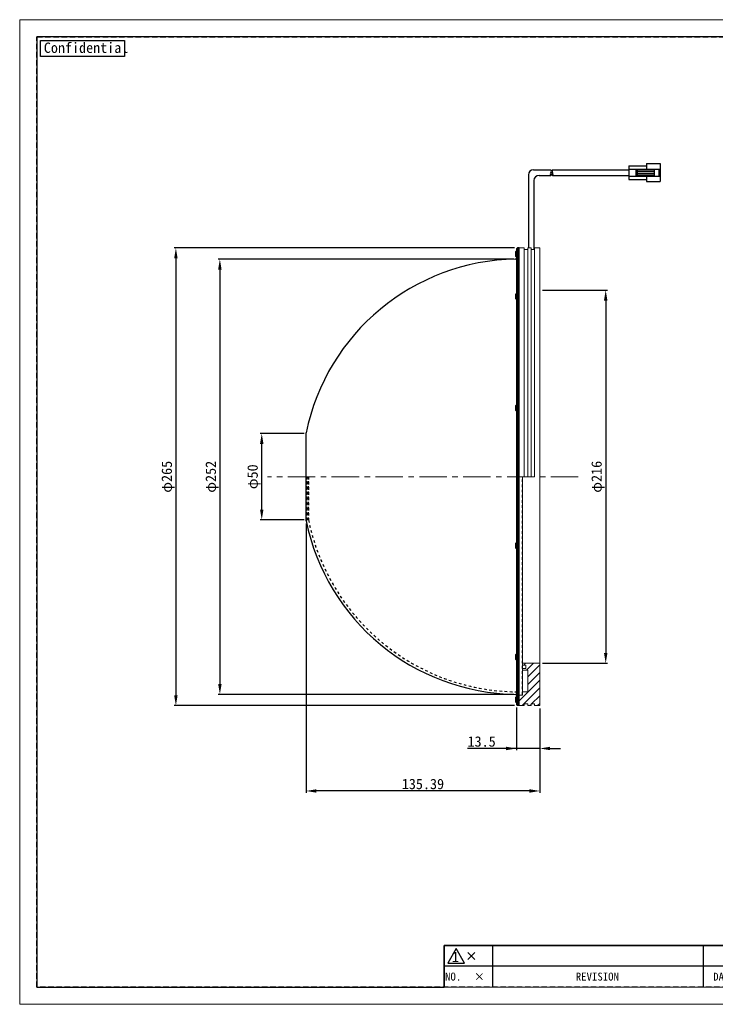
# Model space of a CAD drawing. Header units: millimetres. Extents: x -201 to 202, y 143 to 428.
# Tile 1 of 7: x -201 to 0, y 143 to 428. Entities that reach past the tile are written whole.
import ezdxf
from ezdxf.enums import TextEntityAlignment as Align

# ---------------------------------------------------------------- set-up
doc = ezdxf.new("R2010")
doc.units = ezdxf.units.MM
doc.header["$LTSCALE"] = 0.25
for name, pattern in [('CENTER', [50.8, 31.75, -6.35, 6.35, -6.35]), ('DASHED', [6, 3, -3]), ('HIDDEN', [9.525, 6.35, -3.175])]:
    doc.linetypes.add(name, pattern=pattern)
doc.layers.get('0').update_dxf_attribs({"lineweight": 30})
for name, color, linetype, lineweight in [('BASE', 7, 'Continuous', 20), ('CENTER', 1, 'CENTER', 9), ('DIMENSION', 6, 'Continuous', 9)]:
    doc.layers.add(name, color=color, linetype=linetype, lineweight=lineweight)
for name, color, linetype in [('CABLE 3P', 7, 'Continuous'), ('DOME', 7, 'Continuous'), ('FORM', 7, 'Continuous'), ('MXB5985', 7, 'Continuous')]:
    doc.layers.add(name, color=color, linetype=linetype)
doc.layers.add('EMPTY LINE', color=252, linetype='Continuous', lineweight=0, plot=False)
doc.styles.add('VS Standard', font='msgothic.ttc', dxfattribs={"height": 3})
doc.styles.add('VS Standard(小)', font='txt', dxfattribs={"height": 2.4})
doc.dimstyles.new('VS Standard x0.5', dxfattribs={"dimtxt": 3, "dimasz": 3, "dimexe": 0.5, "dimexo": 0.8, "dimgap": 0.5, "dimtad": 3, "dimlfac": 2, "dimrnd": 0.0001, "dimzin": 9, "dimdsep": 46, "dimtxsty": 'VS Standard', "dimcen": 0, "dimaunit": 1, "dimadec": 0, "dimazin": 2, "dimtfac": 1, "dimtmove": 0, "dimatfit": 3, "dimfxl": 1, "dimtolj": 1, "dimtzin": 0, "dimarcsym": 0})

# ---------------------------------------------------------------- blocks, each defined once
blk = doc.blocks.new('表題欄金物用_ver2.0.0')
at = {"layer": 'FORM', "color": 0}
for p, q in [((-11, 40.5), (-191, 40.5)), ((-191, 40.5), (-191, 28.5)), ((-110, 28.49), (-110, 40.5)), ((-39, 28.49), (-39, 40.49)), ((-29, 28.49), (-29, 40.49)), ((-11, 28.5), (-11, 40.5)), ((-39, 36.5), (-191, 36.5)), ((-24.54, 35.38), (-24.54, 29.78)), ((-13.42, 34.8), (-20.21, 33.59)), ((-13.42, 32.58), (-13.42, 34.8)), ((-39, 32.5), (-191, 32.5)), ((-27.34, 32.58), (-12.62, 32.58)), ((-20.21, 32.58), (-20.21, 33.59)), ((-20.21, 32.58), (-20.21, 31.57)), ((-13.42, 30.35), (-20.21, 31.57)), ((-13.42, 32.58), (-13.42, 30.35)), ((-11, 28.5), (-191, 28.5)), ((-191, 28.5), (-191, 11)), ((-176, 28.5), (-176, 11)), ((-161, 28.5), (-161, 11)), ((-146, 28.5), (-146, 11)), ((-131, 28.5), (-131, 11)), ((-96, 11), (-96, 28.5)), ((-11, 11), (-11, 28.5)), ((-272, 23), (-286, 23)), ((-286, 23), (-286, 17)), ((-211, 23), (-272, 23)), ((-272, 23), (-272, 17)), ((-211, 23), (-211, 17)), ((-199, 23), (-211, 23)), ((-199, 23), (-199, 17)), ((-191, 23), (-199, 23)), ((-131, 24.12), (-96, 24.12)), ((-279.19, 21), (-277.19, 19)), ((-279.19, 19), (-277.19, 21)), ((-96, 21), (-11, 21)), ((-131, 19.75), (-96, 19.75)), ((-286, 17), (-286, 11)), ((-272, 17), (-286, 17)), ((-272, 17), (-272, 11)), ((-211, 17), (-272, 17)), ((-211, 17), (-211, 11)), ((-199, 17), (-211, 17)), ((-199, 17), (-199, 11)), ((-191, 17), (-199, 17)), ((-96, 15.38), (-131, 15.38)), ((-11, 16), (-96, 16)), ((-191, 11), (-11, 11))]:
    blk.add_line(p, q, dxfattribs=at)
at = {"layer": 'FORM', "color": 0, "linetype": 'HIDDEN', "lineweight": 9}
for p, q in [((-156, 28.49), (-156, 40.49)), ((-75, 28.49), (-75, 40.49)), ((-11, 36.5), (-39, 36.5)), ((-116, 11), (-116, 28.5)), ((-78.5, 11), (-78.5, 28.5)), ((-131, 24.5), (-191, 24.5))]:
    blk.add_line(p, q, dxfattribs=at)
at = {"layer": 'FORM', "color": 0, "lineweight": 15}
blk.add_line((-191, 11), (-286, 11), dxfattribs=at)
at = {"layer": 'FORM', "color": 0}
blk.add_lwpolyline([(-282.58, 22.13), (-285.01, 17.93), (-280.16, 17.93)], close=True, dxfattribs=at)
for radius in [2, 1]:
    blk.add_circle((-24.54, 32.58), radius, dxfattribs=at)
at = {"layer": 'FORM', "color": 0, "attachment_point": 5}
for s, insert, char_height, width, style in [('{\\LMATERIAL}', (-173.5, 38.5), 2.4, 36.5, 'VS Standard(小)'), ('{\\LCHAMFER}   ', (-92.5, 38.5), 2.4, 35, 'VS Standard(小)'), ('{\\LUNIT}', (-34, 38.35), 2, 20, 'VS Standard'), ('{\\LMETHOD} 図法', (-20, 38.35), 2, 20, 'VS Standard'), ('{\\LTREATMENT}', (-173.5, 34.5), 2.4, 36.5, 'VS Standard(小)'), ('{\\LFINISHING}', (-92.5, 34.5), 2.4, 35, 'VS Standard(小)'), ('{\\T0.9;\\LTREATMENT CONTACT}', (-173.5, 30.5), 2, 36.5, 'VS Standard(小)'), ('{\\LDECENTRATION} ', (-92.5, 30.5), 2.4, 35, 'VS Standard(小)'), ('mm', (-34, 32.35), 2.8, 20, 'VS Standard'), ('{\\fＭＳ ゴシック|b0|i0|c128|p49;APPROVED}', (-183.5, 26.5), 2.3, 15, 'VS Standard'), ('{\\fＭＳ ゴシック|b0|i0|c128|p49;CHECKED}', (-168.5, 26.5), 2.3, 15, 'VS Standard'), ('{\\fＭＳ ゴシック|b0|i0|c128|p49;DESIGNED}', (-153.5, 26.5), 2.3, 15, 'VS Standard'), ('{\\fＭＳ ゴシック|b0|i0|c128|p49;DRAWN}', (-138.5, 26.5), 2.3, 15, 'VS Standard'), ('{\\W0.7;\\LTOLERANCE\\l }', (-123.5, 26.31), 1.7, 20, 'VS Standard(小)'), ('{\\LANGLE}', (-123.5, 21.94), 2, 14.9784, 'VS Standard(小)'), ('SCALE', (-123.5, 17.56), 2, 15, 'VS Standard(小)'), ('{\\fＭＳ ゴシック|b0|i0|c128|p49;NAME}', (-87.25, 18.5), 2.4, 15, 'VS Standard(小)'), ('NO.', (-283.44, 14), 2.3, 14, 'VS Standard'), ('\\pxi-3,l4,t4;×^I', (-276.99, 14), 2.3, 14, 'VS Standard'), ('REVISION', (-241.67, 14), 2.3, 46, 'VS Standard'), ('{\\fMS Gothic|b0|i0|c128|p49;DATE}', (-204.99, 14), 2.3, 12, 'VS Standard'), ('NAME', (-195, 14), 2.3, 8, 'VS Standard'), ('{\\fＭＳ ゴシック|b0|i0|c128|p49;DRAW NO.}', (-87.25, 13.5), 2.4, 15, 'VS Standard(小)'), ('{\\fＭＳ ゴシック|b0|i0|c128|p49;DATE}', (-123.5, 13.19), 2, 15, 'VS Standard(小)')]:
    blk.add_mtext(s, dxfattribs=dict(at, insert=insert, char_height=char_height, width=width, style=style))
at = {"layer": 'FORM', "color": 0, "insert": (-87.25, 24.75), "char_height": 2, "width": 16, "attachment_point": 5, "line_spacing_factor": 0.8, "style": 'VS Standard'}
blk.add_mtext('\\pxsm0.9;{\\LREMARK}   ', dxfattribs=at)
at = {"layer": 'FORM', "color": 0, "insert": (-282.79, 19.73), "char_height": 3, "attachment_point": 5, "style": 'VS Standard'}
blk.add_mtext('1', dxfattribs=at)
at = {"layer": 'FORM', "color": 0}
for tag, height, style, p in [('材料', 2.8, 'VS Standard', (-133, 38.5)), ('一般面取', 2.8, 'VS Standard', (-57, 38.5)), ('処理', 2.8, 'VS Standard', (-133, 34.5)), ('仕上', 2.8, 'VS Standard', (-57, 34.5)), ('処理接点', 2.8, 'VS Standard', (-133, 30.5)), ('偏芯', 2.8, 'VS Standard', (-57, 30.5)), ('一般公差', 2.4, 'VS Standard(小)', (-106, 26.31)), ('適用（機種名）', 3.6, 'VS Standard', (-44.75, 24.75)), ('角度', 2.4, 'VS Standard(小)', (-106, 21.94)), ('NAME', 3.5, 'VS Standard', (-44.75, 18.5)), ('SCALE', 2.4, 'VS Standard(小)', (-106, 17.56)), ('DATE', 2.4, 'VS Standard(小)', (-106, 13.19)), ('DRAW_NO.', 3.5, 'VS Standard', (-44.75, 13.5))]:
    blk.add_attdef(tag, text='', height=height, dxfattribs=dict(at, style=style)).set_placement(p, align=Align.MIDDLE_CENTER)
at = {"layer": 'FORM', "color": 0, "style": 'VS Standard'}
for tag, p in [('APPROVED', (-182.5, 15.06)), ('CHECKED', (-167.5, 15.18)), ('DESIGNED', (-152.5, 15.09)), ('DRAWN', (-137.5, 15.23))]:
    blk.add_attdef(tag, text='', height=4.5, dxfattribs=at).set_placement(p, align=Align.BOTTOM_CENTER)
blk = doc.blocks.new('*D244')
at = {"layer": 'Defpoints', "color": 0}
for p in [(-50.85, 349.45), (-50.85, 241.45), (-31.75, 241.45)]:
    blk.add_point(p, dxfattribs=at)
at = {"layer": 'DIMENSION', "color": 0, "lineweight": -2}
for p, q in [((-50.05, 349.45), (-31.25, 349.45)), ((-31.75, 346.45), (-31.75, 244.45)), ((-50.05, 241.45), (-31.25, 241.45))]:
    blk.add_line(p, q, dxfattribs=at)
at = {"layer": 'DIMENSION', "color": 0}
for points in [[(-31.25, 346.45), (-32.25, 346.45), (-31.75, 349.45)], [(-32.25, 244.45), (-31.25, 244.45), (-31.75, 241.45)]]:
    blk.add_solid(points, dxfattribs=at)
at = {"layer": 'DIMENSION', "color": 0, "insert": (-34, 295.45), "char_height": 3, "attachment_point": 5, "rotation": 90, "style": 'VS Standard'}
blk.add_mtext('\\A1;φ\\A1;216', dxfattribs=at)
blk = doc.blocks.new('*D245')
at = {"layer": 'Defpoints', "color": 0}
for p in [(-57.6, 229.45), (-50.85, 229.2), (-57.6, 216.8)]:
    blk.add_point(p, dxfattribs=at)
at = {"layer": 'DIMENSION', "color": 0, "lineweight": -2}
for p, q in [((-57.6, 228.65), (-57.6, 216.3)), ((-50.85, 228.4), (-50.85, 216.3)), ((-57.6, 216.8), (-71.79, 216.8)), ((-60.6, 216.8), (-63.6, 216.8)), ((-50.85, 216.8), (-57.6, 216.8)), ((-47.85, 216.8), (-44.85, 216.8))]:
    blk.add_line(p, q, dxfattribs=at)
at = {"layer": 'DIMENSION', "color": 0}
for points in [[(-60.6, 216.3), (-60.6, 217.3), (-57.6, 216.8)], [(-47.85, 217.3), (-47.85, 216.3), (-50.85, 216.8)]]:
    blk.add_solid(points, dxfattribs=at)
at = {"layer": 'DIMENSION', "color": 0, "insert": (-67.69, 218.8), "char_height": 3, "attachment_point": 5, "style": 'VS Standard'}
blk.add_mtext('\\A1;13.5', dxfattribs=at)
blk = doc.blocks.new('*D246')
at = {"layer": 'Defpoints', "color": 0}
for p in [(-118.54, 282.7), (-50.85, 229.2), (-118.54, 204.5)]:
    blk.add_point(p, dxfattribs=at)
at = {"layer": 'DIMENSION', "color": 0, "lineweight": -2}
for p, q in [((-118.54, 281.9), (-118.54, 204)), ((-50.85, 228.4), (-50.85, 204)), ((-53.85, 204.5), (-115.54, 204.5))]:
    blk.add_line(p, q, dxfattribs=at)
at = {"layer": 'DIMENSION', "color": 0}
for points in [[(-115.54, 205), (-115.54, 204), (-118.54, 204.5)], [(-53.85, 204), (-53.85, 205), (-50.85, 204.5)]]:
    blk.add_solid(points, dxfattribs=at)
at = {"layer": 'DIMENSION', "color": 0, "insert": (-84.69, 206.5), "char_height": 3, "attachment_point": 5, "style": 'VS Standard'}
blk.add_mtext('\\A1;135.39', dxfattribs=at)
blk = doc.blocks.new('*D247')
at = {"layer": 'Defpoints', "color": 0}
for p in [(-131.38, 307.95), (-118.34, 307.95), (-118.34, 282.95)]:
    blk.add_point(p, dxfattribs=at)
at = {"layer": 'DIMENSION', "color": 0, "lineweight": -2}
for p, q in [((-119.14, 307.95), (-131.88, 307.95)), ((-131.38, 285.95), (-131.38, 304.95)), ((-119.14, 282.95), (-131.88, 282.95))]:
    blk.add_line(p, q, dxfattribs=at)
at = {"layer": 'DIMENSION', "color": 0}
for points in [[(-130.88, 304.95), (-131.88, 304.95), (-131.38, 307.95)], [(-131.88, 285.95), (-130.88, 285.95), (-131.38, 282.95)]]:
    blk.add_solid(points, dxfattribs=at)
at = {"layer": 'DIMENSION', "color": 0, "insert": (-133.63, 295.45), "char_height": 3, "attachment_point": 5, "rotation": 90, "style": 'VS Standard'}
blk.add_mtext('\\A1;φ\\A1;50', dxfattribs=at)
blk = doc.blocks.new('*D248')
at = {"layer": 'Defpoints', "color": 0}
for p in [(-57.6, 358.44), (-143.51, 232.46), (-57.6, 232.46)]:
    blk.add_point(p, dxfattribs=at)
at = {"layer": 'DIMENSION', "color": 0, "lineweight": -2}
for p, q in [((-58.4, 358.44), (-144.01, 358.44)), ((-143.51, 355.44), (-143.51, 235.46)), ((-58.4, 232.46), (-144.01, 232.46))]:
    blk.add_line(p, q, dxfattribs=at)
at = {"layer": 'DIMENSION', "color": 0}
for points in [[(-143.01, 355.44), (-144.01, 355.44), (-143.51, 358.44)], [(-144.01, 235.46), (-143.01, 235.46), (-143.51, 232.46)]]:
    blk.add_solid(points, dxfattribs=at)
at = {"layer": 'DIMENSION', "color": 0, "insert": (-145.75, 295.45), "char_height": 3, "attachment_point": 5, "rotation": 90, "style": 'VS Standard'}
blk.add_mtext('\\A1;φ252', dxfattribs=at)
blk = doc.blocks.new('*D249')
at = {"layer": 'Defpoints', "color": 0}
for p in [(-57.35, 361.7), (-156.25, 229.2), (-57.35, 229.2)]:
    blk.add_point(p, dxfattribs=at)
at = {"layer": 'DIMENSION', "color": 0, "lineweight": -2}
for p, q in [((-58.15, 361.7), (-156.75, 361.7)), ((-156.25, 358.7), (-156.25, 232.2)), ((-58.15, 229.2), (-156.75, 229.2))]:
    blk.add_line(p, q, dxfattribs=at)
at = {"layer": 'DIMENSION', "color": 0}
for points in [[(-155.75, 358.7), (-156.75, 358.7), (-156.25, 361.7)], [(-156.75, 232.2), (-155.75, 232.2), (-156.25, 229.2)]]:
    blk.add_solid(points, dxfattribs=at)
at = {"layer": 'DIMENSION', "color": 0, "insert": (-158.5, 295.45), "char_height": 3, "attachment_point": 5, "rotation": 90, "style": 'VS Standard'}
blk.add_mtext('\\A1;φ\\A1;265', dxfattribs=at)

msp = doc.modelspace()

# ---------------------------------------------------------------- hatches: boundary and pattern name
at = {"layer": 'BASE'}
h = msp.add_hatch(dxfattribs=at)
h.set_pattern_fill('ANSI31', color=256, scale=0.5, style=0)
h.set_pattern_definition([(45, (-205.5691, 146.9509), (-1.122532, 1.122532), [])])
h.paths.add_polyline_path([(-55.8454, 232.449), (-55.8454, 232.199), (-56.8454, 232.199), (-56.8454, 229.199), (-55.3454, 229.199), (-55.3454, 229.699), (-54.3454, 229.699), (-54.3454, 229.199), (-53.3454, 229.199), (-53.3454, 229.699), (-52.3454, 229.699), (-52.3454, 229.199), (-50.8454, 229.199), (-50.8454, 241.449), (-55.8454, 241.449), (-55.8454, 240.949), (-54.8454, 240.949), (-54.8454, 239.949), (-55.8454, 239.949), (-55.8454, 239.449), (-54.3454, 239.449), (-54.3454, 233.199), (-55.8454, 233.199)])

# ---------------------------------------------------------------- linework, layer by layer
at = {"linetype": 'Continuous'}
for p, q in [((-56.8454, 295.449), (-56.8454, 361.699)), ((-56.8454, 295.449), (-56.8454, 361.699)), ((-56.8454, 229.199), (-56.8454, 295.449)), ((-56.8454, 229.199), (-56.8454, 295.449))]:
    msp.add_line(p, q, dxfattribs=at)
at = {"linetype": 'DASHED'}
for p, q in [((-118.5428, 295.449), (-118.3429, 295.449)), ((-118.5428, 295.449), (-118.3429, 295.449)), ((-55.8454, 232.449), (-55.8454, 295.449))]:
    msp.add_line(p, q, dxfattribs=at)
at = {"linetype": 'Continuous'}
msp.add_arc((-57.8454, 358.6911), 0.25, 270.9059, 0, dxfattribs=at)
at = {"layer": 'BASE'}
for p, q in [((-56.8454, 361.699), (-55.3454, 361.699)), ((-55.3454, 295.449), (-55.3454, 361.699)), ((-55.3454, 361.199), (-54.3454, 361.199)), ((-53.3454, 361.699), (-54.3454, 361.699)), ((-54.3454, 295.449), (-54.3454, 361.699)), ((-53.3454, 295.449), (-53.3454, 361.699)), ((-52.3454, 361.199), (-53.3454, 361.199)), ((-50.8454, 361.699), (-52.3454, 361.699)), ((-52.3454, 295.449), (-52.3454, 361.699)), ((-52.3454, 295.449), (-52.3454, 360.699)), ((-50.8454, 296.324), (-50.8454, 361.699)), ((-55.8454, 232.199), (-55.8454, 295.449)), ((-55.8454, 232.199), (-55.8454, 295.449)), ((-50.8454, 229.199), (-50.8454, 296.324)), ((-50.8454, 241.449), (-55.8454, 241.449)), ((-55.8454, 240.949), (-55.8454, 241.449)), ((-55.8454, 240.949), (-54.8454, 240.949)), ((-55.8454, 239.949), (-54.8454, 239.949)), ((-55.8454, 239.449), (-55.8454, 239.949)), ((-55.8454, 239.449), (-54.3454, 239.449)), ((-54.8454, 239.949), (-54.8454, 240.949)), ((-54.3454, 233.199), (-54.3454, 239.449)), ((-54.3454, 233.199), (-54.3454, 239.449)), ((-56.8454, 232.199), (-55.8454, 232.199)), ((-55.8454, 233.199), (-54.3454, 233.199)), ((-56.8454, 229.199), (-55.3454, 229.199)), ((-55.3454, 229.699), (-54.3454, 229.699)), ((-55.3454, 229.199), (-55.3454, 229.699)), ((-54.3454, 229.199), (-54.3454, 229.699)), ((-53.3454, 229.199), (-54.3454, 229.199)), ((-52.3454, 229.699), (-53.3454, 229.699)), ((-53.3454, 229.199), (-53.3454, 229.699)), ((-52.3454, 229.199), (-52.3454, 229.699)), ((-50.8454, 229.199), (-52.3454, 229.199))]:
    msp.add_line(p, q, dxfattribs=at)
at = {"layer": 'CABLE 3P'}
for p, q in [((-25.0604, 385.4945), (-19.9604, 385.4945)), ((-25.0604, 385.4945), (-25.0604, 381.4945)), ((-19.9604, 386.1195), (-15.9604, 386.1195)), ((-19.9604, 386.1195), (-19.9604, 384.4945)), ((-15.9604, 386.1195), (-15.9604, 380.8695)), ((-54.1454, 382.799), (-54.1454, 361.699)), ((-52.6454, 384.299), (-47.6454, 384.299)), ((-51.0454, 382.699), (-47.6454, 382.699)), ((-47.1699, 384.2945), (-25.0604, 384.2945)), ((-47.1527, 382.6945), (-25.0604, 382.6945)), ((-25.0604, 384.4945), (-15.9604, 384.4945)), ((-25.0604, 382.4945), (-15.9604, 382.4945)), ((-23.072, 384.4945), (-23.072, 382.4945)), ((-22.6266, 384.4945), (-22.6266, 382.4945)), ((-22.6266, 384.2628), (-17.722, 384.2628)), ((-22.6266, 383.7636), (-17.722, 383.7636)), ((-22.6266, 383.2253), (-17.722, 383.2253)), ((-22.6266, 382.7262), (-17.722, 382.7262)), ((-19.9604, 382.4945), (-19.9604, 380.8695)), ((-17.722, 384.4945), (-17.722, 382.4945)), ((-16.3271, 384.4945), (-16.3271, 382.4945)), ((-52.5454, 381.199), (-52.5454, 361.199)), ((-25.0604, 381.4945), (-19.9604, 381.4945)), ((-19.9604, 380.8695), (-15.9604, 380.8695))]:
    msp.add_line(p, q, dxfattribs=at)
for centre, radius, start, end in [((-52.6454, 382.799), 1.5, 90, 180), ((-51.0454, 381.199), 1.5, 90, 180), ((-47.1982, 383.099), 0.6, 138.190003, 221.81), ((-48.0926, 383.899), 0.6, 318.19001, 41.81), ((-48.0926, 383.099), 0.6, 318.19001, 41.81), ((-46.7055, 383.8945), 0.6, 138.190003, 221.81), ((-46.7055, 383.0945), 0.6, 138.190003, 221.81), ((-47.5999, 383.0945), 0.6, 318.19001, 41.81)]:
    msp.add_arc(centre, radius, start, end, dxfattribs=at)
at = {"layer": 'CENTER'}
msp.add_line((-39.6941, 295.449), (-129.6941, 295.449), dxfattribs=at)
at = {"layer": 'DOME', "linetype": 'Continuous'}
for p, q in [((-57.3454, 361.699), (-57.5954, 361.449)), ((-57.5954, 361.449), (-57.5954, 295.449)), ((-56.8454, 361.699), (-57.3454, 361.699)), ((-57.3454, 361.699), (-57.3454, 295.449)), ((-118.5428, 295.449), (-118.5428, 308.194)), ((-118.5428, 282.7041), (-118.5428, 295.449)), ((-57.5954, 295.449), (-57.5954, 229.449)), ((-57.3454, 295.449), (-57.3454, 229.199)), ((-57.3454, 229.199), (-57.5954, 229.449)), ((-56.8454, 229.199), (-57.3454, 229.199))]:
    msp.add_line(p, q, dxfattribs=at)
at = {"layer": 'DOME', "linetype": 'DASHED'}
for p, q in [((-57.3454, 229.199), (-57.3454, 361.699)), ((-118.3429, 295.449), (-118.3429, 282.949)), ((-118.3429, 282.949), (-118.3429, 295.449)), ((-117.8275, 295.449), (-117.8275, 282.949)), ((-117.8275, 282.949), (-117.8275, 295.449)), ((-118.5428, 282.7041), (-118.3429, 282.949)), ((-117.8275, 282.949), (-118.3429, 282.949))]:
    msp.add_line(p, q, dxfattribs=at)
at = {"layer": 'DOME', "linetype": 'Continuous'}
for centre, radius, start, end in [((-56.8454, 295.449), 63, 90.9059, 168.328482), ((-56.8454, 295.449), 63, 191.671518, 269.0941), ((-57.8454, 232.2069), 0.25, 0, 89.0941)]:
    msp.add_arc(centre, radius, start, end, dxfattribs=at)
at = {"layer": 'DOME', "linetype": 'DASHED'}
msp.add_arc((-56.8454, 295.449), 62.25, 191.583933, 269.309673, dxfattribs=at)
at = {"layer": 'EMPTY LINE'}
for p, q in [((-201.5, 427.75), (-201.5, 142.75)), ((201.5, 427.75), (-201.5, 427.75)), ((-201.5, 142.75), (201.5, 142.75))]:
    msp.add_line(p, q, dxfattribs=at)
at = {"layer": 'FORM', "linetype": 'HIDDEN'}
msp.add_lwpolyline([(-196.5, 422.75), (196.5, 422.75), (196.5, 147.75), (-196.5, 147.75)], close=True, dxfattribs=at)
at = {"layer": 'FORM'}
msp.add_lwpolyline([(-196.5, 422.75), (-196.5, 147.75), (-78.5, 147.75), (-78.5, 159.75), (16.5, 159.75), (16.5, 177.25), (196.5, 177.25), (196.5, 422.75), (-196.5, 422.75)], close=True, dxfattribs=at)
at = {"layer": 'FORM', "lineweight": 30}
msp.add_lwpolyline([(-195.5, 421.75), (-171.1092, 421.75), (-171.1092, 417.0878), (-195.5, 417.0878)], close=True, dxfattribs=at)
at = {"layer": 'MXB5985', "linetype": 'Continuous'}
for p, q in [((-57.8454, 360.574), (-57.8454, 359.324)), ((-57.8454, 348.2556), (-57.8454, 347.0056)), ((-57.8454, 316.0056), (-57.8454, 314.7556)), ((-57.8454, 276.1424), (-57.8454, 274.8924)), ((-57.8454, 243.8924), (-57.8454, 242.6424)), ((-57.8454, 231.574), (-57.8454, 230.324))]:
    msp.add_line(p, q, dxfattribs=at)
for centre, start, end in [((-57.7204, 360.574), 90, 180), ((-57.7204, 359.324), 180, 270), ((-57.7204, 360.574), 0, 90), ((-57.7204, 359.324), 270, 0), ((-57.7204, 348.2556), 90, 180), ((-57.7204, 348.2556), 0, 90), ((-57.7204, 347.0056), 180, 270), ((-57.7204, 347.0056), 270, 0), ((-57.7204, 316.0056), 90, 180), ((-57.7204, 314.7556), 180, 270), ((-57.7204, 316.0056), 0, 90), ((-57.7204, 314.7556), 270, 0), ((-57.7204, 276.1424), 90, 180), ((-57.7204, 274.8924), 180, 270), ((-57.7204, 276.1424), 0, 90), ((-57.7204, 274.8924), 270, 0), ((-57.7204, 243.8924), 90, 180), ((-57.7204, 242.6424), 180, 270), ((-57.7204, 243.8924), 0, 90), ((-57.7204, 242.6424), 270, 0), ((-57.7204, 231.574), 90, 180), ((-57.7204, 231.574), 0, 90), ((-57.7204, 230.324), 180, 270), ((-57.7204, 230.324), 270, 0)]:
    msp.add_arc(centre, 0.125, start, end, dxfattribs=at)

# ---------------------------------------------------------------- block references
at = {"layer": 'FORM'}
ref = msp.add_blockref('表題欄金物用_ver2.0.0', (207.5, 136.75), dxfattribs=at)
ref.add_attrib('材料', '-', dxfattribs={"layer": 'EMPTY LINE', "color": 0, "height": 2.8, "style": 'VS Standard'}).set_placement((74.5, 175.25), align=Align.MIDDLE_CENTER)
ref.add_attrib('処理', '-', dxfattribs={"color": 0, "height": 2.8, "style": 'VS Standard'}).set_placement((74.5, 171.25), align=Align.MIDDLE_CENTER)
ref.add_attrib('処理接点', '-', dxfattribs={"color": 0, "height": 2.8, "style": 'VS Standard'}).set_placement((74.5, 167.25), align=Align.MIDDLE_CENTER)
ref.add_attrib('一般面取', '-', dxfattribs={"color": 0, "height": 2.8, "style": 'VS Standard'}).set_placement((150.5, 175.2468), align=Align.MIDDLE_CENTER)
ref.add_attrib('仕上', '-', dxfattribs={"color": 0, "height": 2.8, "style": 'VS Standard'}).set_placement((150.5, 171.2468), align=Align.MIDDLE_CENTER)
ref.add_attrib('偏芯', '-', dxfattribs={"color": 0, "height": 2.8, "style": 'VS Standard'}).set_placement((150.5, 167.2468), align=Align.MIDDLE_CENTER)
ref.add_attrib('一般公差', '-', dxfattribs={"color": 0, "height": 2.4, "style": 'VS Standard(小)'}).set_placement((101.5, 163.0625), align=Align.MIDDLE_CENTER)
ref.add_attrib('角度', '-', dxfattribs={"color": 0, "height": 2.4, "style": 'VS Standard(小)'}).set_placement((101.5, 158.6875), align=Align.MIDDLE_CENTER)
ref.add_attrib('SCALE', '1 / 2', dxfattribs={"color": 0, "height": 2.4, "style": 'VS Standard(小)'}).set_placement((101.5, 154.3125), align=Align.MIDDLE_CENTER)
ref.add_attrib('DATE', '2023/04/18', dxfattribs={"color": 0, "height": 2.4, "style": 'VS Standard(小)'}).set_placement((101.5, 149.9375), align=Align.MIDDLE_CENTER)
ref.add_attrib('適用（機種名）', 'VDO-265', dxfattribs={"color": 0, "height": 3.6, "style": 'VS Standard'}).set_placement((162.75, 161.5), align=Align.MIDDLE_CENTER)
ref.add_attrib('NAME', 'DRAWING ', dxfattribs={"color": 0, "height": 3.5, "style": 'VS Standard'}).set_placement((164.0359, 155.25), align=Align.MIDDLE_CENTER)
ref.add_attrib('DRAW_NO.', ' L1128A-A00100', dxfattribs={"color": 0, "height": 3.5, "style": 'VS Standard'}).set_placement((162.75, 150.25), align=Align.MIDDLE_CENTER)
ref.add_attrib('DESIGNED', 'A.C.', dxfattribs={"color": 0, "height": 4.5, "style": 'VS Standard'}).set_placement((55, 151.8412), align=Align.BOTTOM_CENTER)
ref.add_attrib('DRAWN', 'S.S.', dxfattribs={"color": 0, "height": 4.5, "style": 'VS Standard'}).set_placement((69.9999, 151.985), align=Align.BOTTOM_CENTER)
ref.add_attrib('CHECKED', 'A.C.', dxfattribs={"color": 0, "height": 4.5, "style": 'VS Standard'}).set_placement((40, 151.9272), align=Align.BOTTOM_CENTER)
ref.add_attrib('APPROVED', 'P.E.', dxfattribs={"color": 0, "height": 4.5, "style": 'VS Standard'}).set_placement((25, 151.8117), align=Align.BOTTOM_CENTER)

# ---------------------------------------------------------------- texts
at = {"layer": 'FORM', "lineweight": 30, "insert": (-194.506, 421.1386), "char_height": 3, "attachment_point": 1, "style": 'VS Standard'}
msp.add_mtext_dynamic_manual_height_columns('Confidential', width=3, gutter_width=15, heights=[0], dxfattribs=at)

# ---------------------------------------------------------------- dimensions: what is measured, and where the dimension line sits
at = {"layer": 'DIMENSION'}
for base, p1, p2, text, picture, middle in [((-156.2542, 229.199), (-57.3454, 361.699), (-57.3454, 229.199), 'φ\\A1;<>', '*D249', (-158.4984, 295.449)), ((-143.51, 232.4569), (-57.5954, 358.4412), (-57.5954, 232.4569), 'φ252', '*D248', (-145.7543, 295.449)), ((-131.3812, 307.949), (-118.3429, 282.949), (-118.3429, 307.949), 'φ\\A1;<>', '*D247', (-133.6255, 295.449))]:
    dim = msp.add_linear_dim(base=base, p1=p1, p2=p2, angle=90, text=text, dimstyle='VS Standard x0.5', dxfattribs=at)
    dim.commit()
    dim.dimension.update_dxf_attribs({"geometry": picture, "text_midpoint": middle})
dim = msp.add_linear_dim(base=(-31.752, 241.449), p1=(-50.8454, 349.449), p2=(-50.8454, 241.449), angle=90, text='φ\\A1;<>', dimstyle='VS Standard x0.5', dxfattribs=at)
dim.commit()
dim.dimension.update_dxf_attribs({"geometry": '*D244', "text_midpoint": (-31.752, 295.449), "dimtype": 160})
dim = msp.add_linear_dim(base=(-118.5428, 204.4973), p1=(-50.8454, 229.199), p2=(-118.5428, 282.7041), dimstyle='VS Standard x0.5', dxfattribs=at)
dim.commit()
dim.dimension.update_dxf_attribs({"geometry": '*D246', "text_midpoint": (-84.6941, 206.4978)})
dim = msp.add_linear_dim(base=(-57.5954, 216.796), p1=(-50.8454, 229.199), p2=(-57.5954, 229.449), dimstyle='VS Standard x0.5', dxfattribs=at)
dim.commit()
dim.dimension.update_dxf_attribs({"geometry": '*D245', "text_midpoint": (-67.6908, 216.796), "dimtype": 160})

doc.saveas('drawing.dxf')
